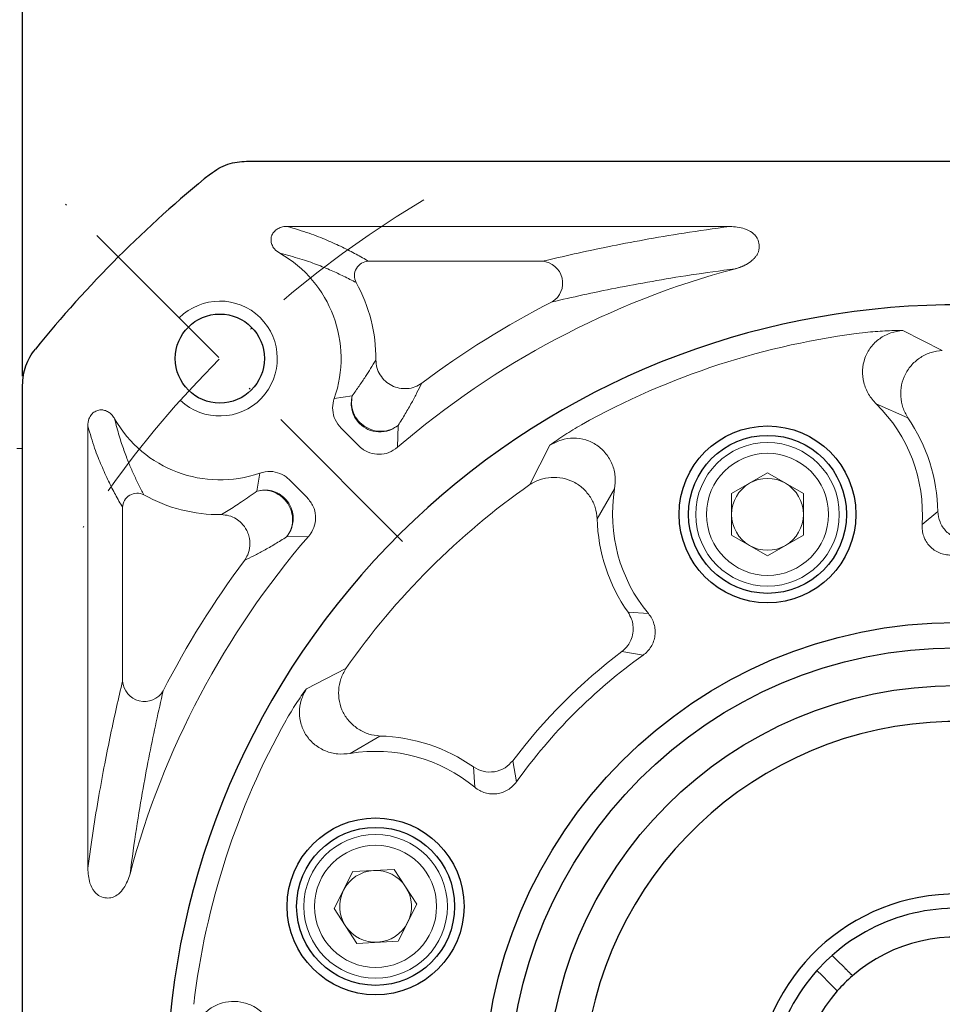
# Model space of a CAD drawing. Header units: millimetres. Extents: x 7115 to 7943, y -680 to -95.
# Tile 5 of 16: x 7185 to 7249, y -274 to -205. Entities that reach past the tile are written whole.
import ezdxf

# ---------------------------------------------------------------- set-up
doc = ezdxf.new("R2010")
doc.units = ezdxf.units.MM
doc.header["$PDSIZE"] = -5
doc.linetypes.add('ACAD_ISO10W100', pattern=[18, 12, -3, 0, -3])
doc.layers.get('0').update_dxf_attribs({"lineweight": 18})
doc.layers.get('Defpoints').update_dxf_attribs({"lineweight": 18})
for name, color, linetype, lineweight in [('中心线层', 7, 'ACAD_ISO10W100', 0), ('尺寸线层', 3, 'Continuous', 18), ('粗实线', 7, 'Continuous', 40)]:
    doc.layers.add(name, color=color, linetype=linetype, lineweight=lineweight)
doc.styles.add('工程字', font='txt')
doc.dimstyles.new('DIMSTYLE_17', dxfattribs={"dimtxt": 8, "dimasz": 12, "dimexe": 0.18, "dimexo": 0.0625, "dimgap": 0.09, "dimtad": 1, "dimtih": 1, "dimtoh": 1, "dimdec": 3, "dimdsep": 46, "dimtxsty": 'Standard', "dimblk": '_CAXARROW', "dimcen": 0.09, "dimdle": 24, "dimadec": 0, "dimazin": 0, "dimtfac": 0.7, "dimtdec": 3, "dimtofl": 0, "dimtmove": 0, "dimatfit": 3, "dimfxl": 1, "dimtolj": 1, "dimarcsym": 0})
doc.dimstyles.new('ISO-25', dxfattribs={"dimtxt": 8, "dimasz": 4, "dimexe": 1.25, "dimexo": 0.625, "dimgap": 1.7, "dimtad": 1, "dimtxsty": '工程字', "dimcen": 2, "dimdle": 8, "dimadec": 0, "dimazin": 0, "dimtfac": 1, "dimtmove": 0, "dimatfit": 3, "dimfxl": 1, "dimarcsym": 0})

# ---------------------------------------------------------------- blocks, each defined once
blk = doc.blocks.new('*D106')
at = {"layer": 'Defpoints', "color": 0}
for p in [(7315.223, -203.111), (7185.223, -230.481), (7315.223, -230.481)]:
    blk.add_point(p, dxfattribs=at)
at = {"layer": '尺寸线层', "color": 0, "lineweight": -2}
for p, q in [((7185.223, -229.856), (7185.223, -201.861)), ((7315.223, -229.856), (7315.223, -201.861)), ((7189.223, -203.111), (7311.223, -203.111))]:
    blk.add_line(p, q, dxfattribs=at)
at = {"layer": '尺寸线层', "color": 0}
for points in [[(7189.223, -202.445), (7189.223, -203.778), (7185.223, -203.111)], [(7311.223, -203.778), (7311.223, -202.445), (7315.223, -203.111)]]:
    blk.add_solid(points, dxfattribs=at)
at = {"layer": '尺寸线层', "color": 0, "insert": (7250.223, -197.411), "char_height": 8, "attachment_point": 5, "style": '工程字'}
blk.add_mtext('130', dxfattribs=at)
blk = doc.blocks.new('*D108')
at = {"layer": 'Defpoints', "color": 0}
for p in [(7283.417, -215.436), (7217.029, -344.346)]:
    blk.add_point(p, dxfattribs=at)
at = {"layer": '尺寸线层', "color": 0, "lineweight": -2}
blk.add_line((7234.644, -310.141), (7218.86, -340.79), dxfattribs=at)
at = {"layer": '尺寸线层', "color": 0}
blk.add_solid([(7218.268, -340.484), (7219.453, -341.095), (7217.029, -344.346)], dxfattribs=at)
at = {"layer": '尺寸线层', "color": 0, "insert": (7223.806, -318.737), "char_height": 8, "attachment_point": 5, "rotation": 62.75189, "style": '工程字'}
blk.add_mtext('∅145', dxfattribs=at)
blk = doc.blocks.new('_CAXARROW')
blk.add_hatch(color=0).paths.add_polyline_path([(0, 0), (-1, 0.125), (-1, -0.125)], flags=0)
blk = doc.blocks.new('*D109')
at = {"layer": 'Defpoints', "color": 0}
for p in [(7198.015, -216.012), (7302.431, -343.77)]:
    blk.add_point(p, dxfattribs=at)
at = {"layer": '尺寸线层', "color": 0, "lineweight": -2}
for p, q in [((7250.133, -279.891), (7250.313, -279.891)), ((7250.223, -279.981), (7250.223, -279.801)), ((7314.128, -358.083), (7306.228, -348.416)), ((7336.938, -358.083), (7314.128, -358.083))]:
    blk.add_line(p, q, dxfattribs=at)
at = {"layer": '尺寸线层', "color": 0, "lineweight": -2, "xscale": 6, "yscale": 6, "zscale": 6, "rotation": 129.2588264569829}
blk.add_blockref('_CAXARROW', (7302.431, -343.77), dxfattribs=at)
at = {"layer": '尺寸线层', "color": 0, "lineweight": 15, "insert": (7326.033, -353.083), "char_height": 8, "attachment_point": 5, "style": '工程字'}
blk.add_mtext('\\A1;\\A1;∅165', dxfattribs=at)
blk = doc.blocks.new('_FILLED')
at = {"linetype": 'ByBlock'}
blk.add_hatch(color=0, dxfattribs=at).paths.add_polyline_path([(0, 0), (-1, 0.133), (-1, -0.133)], flags=0)
blk = doc.blocks.new('*D111')
at = {"layer": 'Defpoints', "color": 0}
for p in [(7315.588, -215.898), (7290.132, -241.354), (7336.921, -257.028), (7180.343, -279.891), (7323.52, -279.891)]:
    blk.add_point(p, dxfattribs=at)
at = {"layer": '尺寸线层', "color": 0, "lineweight": -2}
blk.add_line((7324.145, -279.891), (7341.181, -279.891), dxfattribs=at)
blk.add_arc((7251.595, -279.891), 88.336, 2.59466, 42.40534, dxfattribs=at)
at = {"layer": '尺寸线层', "color": 0}
for points in [[(7317.304, -219.859), (7316.34, -220.78), (7314.058, -217.428)], [(7339.174, -275.907), (7340.507, -275.877), (7339.931, -279.891)]]:
    blk.add_solid(points, dxfattribs=at)
at = {"layer": '尺寸线层', "color": 0, "insert": (7338.473, -243.905), "char_height": 8, "attachment_point": 5, "rotation": 292.5, "style": '工程字'}
blk.add_mtext('45%%d', dxfattribs=at)

msp = doc.modelspace()

# ---------------------------------------------------------------- linework, layer by layer
at = {"color": 7, "linetype": 'Continuous', "lineweight": 15}
for p, q in [((7234.4643, -219.4313), (7203.6309, -219.4313)), ((7209.3186, -221.8558), (7221.4094, -221.8558)), ((7249.2606, -228.0696), (7246.5201, -226.671)), ((7208.181, -231.21), (7206.9261, -231.4081)), ((7244.6617, -231.7853), (7246.8606, -232.7454)), ((7189.7662, -233.3103), (7189.7662, -264.1096)), ((7207.3983, -233.4737), (7208.6271, -234.7025)), ((7211.3371, -234.8025), (7211.3751, -233.2781)), ((7185.2228, -234.8909), (7184.8228, -234.8909)), ((7221.9365, -234.6587), (7220.5415, -237.401)), ((7201.7396, -236.5976), (7201.5419, -237.8491)), ((7205.0303, -238.2953), (7203.8049, -237.0699)), ((7234.5896, -238.0276), (7237.0896, -236.5842)), ((7237.0896, -236.5842), (7239.5896, -238.0276)), ((7225.2314, -239.7731), (7226.446, -237.7039)), ((7234.5896, -240.9144), (7234.5896, -238.0276)), ((7239.5896, -238.0276), (7239.5896, -240.9144)), ((7192.1877, -251.0775), (7192.1877, -238.9867)), ((7247.8551, -240.1864), (7248.9501, -239.2821)), ((7205.1303, -241.0053), (7203.61, -241.0432)), ((7237.0896, -242.3577), (7234.5896, -240.9144)), ((7239.5896, -240.9144), (7237.0896, -242.3577)), ((7227.3832, -246.2896), (7228.8006, -246.3776)), ((7228.4255, -249.2761), (7226.9523, -249.0258)), ((7207.7329, -250.2096), (7204.9906, -251.6046)), ((7208.0358, -256.1141), (7210.105, -254.8995)), ((7219.608, -258.0936), (7219.3577, -256.6204)), ((7216.7095, -258.4687), (7216.6215, -257.0513)), ((7206.9205, -266.9167), (7208.224, -264.341)), ((7208.224, -264.341), (7211.1064, -264.182)), ((7211.1064, -264.182), (7212.6853, -266.5987)), ((7212.6853, -266.5987), (7211.3818, -269.1744)), ((7208.4994, -269.3334), (7206.9205, -266.9167)), ((7211.3818, -269.1744), (7208.4994, -269.3334))]:
    msp.add_line(p, q, dxfattribs=at)
for centre, radius in [((7237.0896, -239.471), 5), ((7237.0896, -239.471), 4.25), ((7209.8029, -266.7577), 5), ((7209.8029, -266.7577), 4.25)]:
    msp.add_circle(centre, radius, dxfattribs=at)
for centre, radius, start, end in [((7198.9576, -228.6256), 8.4404, 340.751961, 60.314874), ((7209.3367, -222.8626), 1.007, 91.027574, 208.100957), ((7221.3031, -223.3756), 1.5235, 301.004045, 85.999543), ((7250.2228, -279.8909), 59.5404, 104.962616, 130.775491), ((7198.9576, -228.6256), 10.8649, 359.442948, 29.128447), ((7250.2228, -279.8909), 61.9649, 117.003596, 126.90813), ((7250.2228, -279.8909), 53.4563, 96.785536, 119.214464), ((7237.0896, -239.471), 10.7893, 356.19789, 45.42643), ((7198.9576, -228.6256), 8.4434, 209.753701, 289.237717), ((7237.0896, -239.471), 11.862, 0.91248, 34.540409), ((7237.0896, -239.471), 2.5, 60, 120), ((7250.2228, -279.8909), 51.8302, 124.936266, 145.063734), ((7237.0896, -239.471), 10.7893, 170.57357, 219.80211), ((7237.0896, -239.471), 2.5, 120, 180), ((7237.0896, -239.471), 2.5, 0, 60), ((7193.1945, -239.0048), 1.007, 61.899151, 178.972317), ((7198.9576, -228.6256), 10.8649, 240.871553, 270.557052), ((7237.0896, -239.471), 11.862, 181.459591, 215.08752), ((7237.0896, -239.471), 2.5, 180, 240), ((7237.0896, -239.471), 2.5, 300, 0), ((7250.2228, -279.8909), 59.5434, 139.227103, 165.015975), ((7237.0896, -239.471), 2.5, 240, 300), ((7250.2228, -279.8909), 61.9649, 143.09187, 152.996404), ((7250.2228, -279.8909), 38.6545, 127.014157, 142.985843), ((7250.2228, -279.8909), 37.5818, 125.450279, 144.549721), ((7193.7075, -250.9712), 1.5235, 184.000298, 328.996042), ((7250.2228, -279.8909), 53.4563, 150.785536, 173.214464), ((7209.8029, -266.7577), 11.862, 54.91248, 88.540409), ((7209.8029, -266.7577), 10.7893, 50.19789, 99.42643), ((7209.8029, -266.7577), 2.5, 93.15762, 153.15762), ((7209.8029, -266.7577), 2.5, 33.15762, 93.15762), ((7209.8029, -266.7577), 2.5, 153.15762, 213.15762), ((7209.8029, -266.7577), 2.5, 333.15762, 33.15762), ((7209.8029, -266.7577), 2.5, 273.15762, 333.15762), ((7209.8029, -266.7577), 2.5, 213.15762, 273.15762)]:
    msp.add_arc(centre, radius, start, end, dxfattribs=at)
at = {"color": 0}
msp.add_arc((7198.9576, -228.6256), 4, 226.763225, 135, dxfattribs=at)
at = {"color": 7, "linetype": 'Continuous', "lineweight": 15}
for points, knots in [([(7203.1375, -221.2929), (7203.0007, -221.2004), (7202.7679, -221.0431), (7202.5722, -220.7066), (7202.504, -220.393), (7202.545, -220.0974), (7202.6794, -219.842), (7202.8858, -219.6382), (7203.1677, -219.4882), (7203.4295, -219.432), (7203.5904, -219.4314), (7203.6309, -219.4313)], [0, 0, 0, 0, 0.1793292, 0.3051152, 0.4108165, 0.5169403, 0.6133031, 0.7116592, 0.823159, 0.9554919, 1, 1, 1, 1]), ([(7203.6309, -219.4313), (7204.1708, -219.5877), (7205.2564, -219.9021), (7206.4336, -220.3862), (7207.5053, -220.8738), (7208.4641, -221.3642), (7209.0335, -221.6918), (7209.3186, -221.8558)], [0, 0, 0, 0, 0.1977209, 0.3975208, 0.5987607, 0.7990725, 1, 1, 1, 1]), ([(7234.4643, -219.4313), (7233.3769, -219.5826), (7231.2073, -219.8844), (7228.4558, -220.3621), (7225.9266, -220.8481), (7223.5747, -221.3464), (7222.1368, -221.6847), (7221.4094, -221.8558)], [0, 0, 0, 0, 0.1994366, 0.3979012, 0.5967866, 0.7960025, 1, 1, 1, 1]), ([(7234.4643, -219.4313), (7234.8152, -219.4553), (7235.3602, -219.4927), (7235.9623, -219.7878), (7236.1823, -220.001), (7236.2608, -220.0772)], [0, 0, 0, 0, 0.537558, 0.834934, 1, 1, 1, 1]), ([(7236.4138, -221.301), (7236.4278, -221.2628), (7236.4971, -221.0747), (7236.5313, -220.7249), (7236.4313, -220.3411), (7236.3075, -220.1495), (7236.2608, -220.0772)], [0, 0, 0, 0, 0.094986, 0.4685049, 0.7993826, 1, 1, 1, 1]), ([(7203.1375, -221.293), (7203.62, -221.4209), (7204.6076, -221.6828), (7205.712, -222.0761), (7206.7106, -222.4829), (7207.6191, -222.9038), (7208.163, -223.1879), (7208.4484, -223.3369)], [0, 0, 0, 0, 0.1937404, 0.3965603, 0.5999096, 0.7900125, 1, 1, 1, 1]), ([(7236.4138, -221.301), (7236.4035, -221.3202), (7236.3797, -221.3645), (7236.338, -221.4312), (7236.2891, -221.501), (7236.2453, -221.5568), (7236.1997, -221.6108), (7236.1521, -221.6631), (7236.0923, -221.723), (7236.0301, -221.7803), (7235.9658, -221.835), (7235.8994, -221.8871), (7235.8313, -221.9366), (7235.7616, -221.9837), (7235.6903, -222.0284), (7235.6178, -222.0708), (7235.544, -222.1108), (7235.469, -222.1486), (7235.3931, -222.1841), (7235.3162, -222.2174), (7235.2384, -222.2485), (7235.1598, -222.2775), (7235.0805, -222.3043), (7234.9776, -222.3363), (7234.9004, -222.3561), (7234.8501, -222.369)], [0, 0, 0, 0, 0.0330058, 0.0762661, 0.1195249, 0.1627795, 0.1844021, 0.227655, 0.2709058, 0.314156, 0.357406, 0.4006545, 0.4439015, 0.4871489, 0.5303953, 0.573642, 0.6168877, 0.660133, 0.7033785, 0.7466238, 0.7898689, 0.8331132, 0.8763582, 0.9196022, 1, 1, 1, 1]), ([(7234.8501, -222.3692), (7233.7954, -222.5135), (7231.6911, -222.8014), (7228.9966, -223.2536), (7226.5083, -223.719), (7224.1979, -224.1978), (7222.7933, -224.5198), (7222.0878, -224.6815)], [0, 0, 0, 0, 0.1976234, 0.3942652, 0.596966, 0.7975972, 1, 1, 1, 1]), ([(7244.6617, -231.7853), (7244.4689, -231.566), (7244.0843, -231.1288), (7243.7574, -230.3077), (7243.666, -229.4384), (7243.8343, -228.5795), (7244.2534, -227.8135), (7244.8786, -227.208), (7245.6561, -226.794), (7246.2314, -226.7121), (7246.5201, -226.671)], [0, 0, 0, 0, 0.1261801, 0.251668, 0.3765352, 0.5010396, 0.625182, 0.7490615, 0.8740363, 1, 1, 1, 1]), ([(7246.5201, -226.671), (7246.1089, -226.6739), (7245.2884, -226.6797), (7244.3666, -226.766), (7243.9068, -226.809)], [0, 0, 0, 0, 0.5012085, 1, 1, 1, 1]), ([(7246.8606, -232.7454), (7246.7325, -232.5148), (7246.4757, -232.0526), (7246.3396, -231.2582), (7246.3903, -230.4565), (7246.6536, -229.6901), (7247.1216, -229.0283), (7247.7425, -228.5172), (7248.4693, -228.1623), (7248.9969, -228.1005), (7249.2606, -228.0696)], [0, 0, 0, 0, 0.1242654, 0.2491484, 0.3743396, 0.4997578, 0.625118, 0.7501911, 0.8751369, 1, 1, 1, 1]), ([(7208.181, -231.21), (7208.3427, -230.9846), (7208.6821, -230.5115), (7209.0916, -229.8947), (7209.4783, -229.2975), (7209.7028, -228.9276), (7209.822, -228.7313)], [0, 0, 0, 0, 0.23823, 0.5000454, 0.7347014, 1, 1, 1, 1]), ([(7213.0108, -230.3438), (7212.8585, -230.437), (7212.5479, -230.6271), (7212.0018, -230.7386), (7211.4448, -230.7063), (7210.921, -230.5251), (7210.461, -230.2101), (7210.1035, -229.7812), (7209.8681, -229.2721), (7209.8372, -228.9092), (7209.822, -228.7313)], [0, 0, 0, 0, 0.1225854, 0.2499999, 0.3749538, 0.5000002, 0.6225856, 0.75, 0.8774138, 1, 1, 1, 1]), ([(7213.0108, -230.3438), (7212.9043, -230.5595), (7212.6913, -230.9909), (7212.319, -231.6947), (7211.8963, -232.4407), (7211.5441, -233.0065), (7211.3751, -233.2781)], [0, 0, 0, 0, 0.2500011, 0.4999303, 0.7600518, 1, 1, 1, 1]), ([(7207.3983, -233.4737), (7207.2429, -233.282), (7206.9457, -232.9156), (7206.7846, -232.2274), (7206.8245, -231.722), (7206.9094, -231.4598), (7206.9261, -231.4081)], [0, 0, 0, 0, 0.3288645, 0.628577, 0.9267155, 1, 1, 1, 1]), ([(7208.6907, -233.1564), (7208.5925, -233.0434), (7208.3619, -232.7781), (7208.1584, -232.2827), (7208.0797, -231.7286), (7208.1472, -231.3829), (7208.181, -231.21)], [0, 0, 0, 0, 0.212868, 0.499952, 0.749976, 1, 1, 1, 1]), ([(7208.181, -231.21), (7208.1501, -231.4055), (7208.0867, -231.8067), (7208.2393, -232.423), (7208.5669, -232.967), (7209.0405, -233.3832), (7209.614, -233.645), (7210.2445, -233.7213), (7210.8692, -233.6083), (7211.2093, -233.3863), (7211.3751, -233.2781)], [0, 0, 0, 0, 0.1218605, 0.2499998, 0.378139, 0.4999998, 0.6218601, 0.7500003, 0.8781391, 1, 1, 1, 1]), ([(7189.7662, -233.3103), (7189.7788, -233.1457), (7189.8003, -232.8645), (7189.9967, -232.5266), (7190.2371, -232.3105), (7190.5155, -232.1995), (7190.8037, -232.1909), (7191.0803, -232.2699), (7191.3471, -232.4397), (7191.5254, -232.639), (7191.6061, -232.7793), (7191.6272, -232.8159)], [0, 0, 0, 0, 0.1789182, 0.305846, 0.4120254, 0.5186636, 0.6146346, 0.7117009, 0.8217992, 0.9534872, 1, 1, 1, 1]), ([(7191.6273, -232.8159), (7191.7359, -233.2316), (7191.9532, -234.0631), (7192.2839, -235.0305), (7192.6101, -235.8932), (7192.9517, -236.6765), (7193.3006, -237.4148), (7193.5428, -237.8764), (7193.6688, -238.1165)], [0, 0, 0, 0, 0.1653163, 0.3306103, 0.4994869, 0.658756, 0.8225419, 1, 1, 1, 1]), ([(7189.7662, -233.3103), (7189.9235, -233.852), (7190.2368, -234.9313), (7190.7204, -236.1072), (7191.2029, -237.1662), (7191.6935, -238.1274), (7192.0205, -238.6959), (7192.1877, -238.9867)], [0, 0, 0, 0, 0.1990356, 0.396521, 0.5990012, 0.7948793, 1, 1, 1, 1]), ([(7211.3751, -233.2781), (7211.1767, -233.4093), (7210.7658, -233.6812), (7210.0076, -233.7753), (7209.261, -233.6129), (7208.8763, -233.305), (7208.6907, -233.1564)], [0, 0, 0, 0, 0.2413259, 0.4999997, 0.7586737, 1, 1, 1, 1]), ([(7224.1318, -233.2343), (7223.7345, -233.4697), (7222.9381, -233.9418), (7222.2709, -234.4194), (7221.9365, -234.6587)], [0, 0, 0, 0, 0.4987913, 1, 1, 1, 1]), ([(7226.446, -237.7039), (7226.4728, -237.4128), (7226.5261, -236.8331), (7226.3097, -235.9764), (7225.8708, -235.2222), (7225.2334, -234.6246), (7224.4431, -234.253), (7223.5815, -234.1276), (7222.7078, -234.2504), (7222.1944, -234.5222), (7221.9365, -234.6587)], [0, 0, 0, 0, 0.1263875, 0.2516532, 0.3764401, 0.5007219, 0.6246387, 0.7490624, 0.8739418, 1, 1, 1, 1]), ([(7211.3371, -234.8024), (7211.1374, -234.9423), (7210.7526, -235.2115), (7210.0557, -235.3273), (7209.3906, -235.2217), (7208.9134, -234.9693), (7208.6896, -234.7608), (7208.6271, -234.7025)], [0, 0, 0, 0, 0.2433586, 0.4687676, 0.6914609, 0.9137982, 1, 1, 1, 1]), ([(7201.7396, -236.5976), (7201.9863, -236.54), (7202.4522, -236.4314), (7203.1469, -236.5936), (7203.5763, -236.8502), (7203.7703, -237.0366), (7203.8049, -237.0699)], [0, 0, 0, 0, 0.3374871, 0.6371963, 0.9353033, 1, 1, 1, 1]), ([(7220.5415, -237.401), (7220.7731, -237.2706), (7221.2361, -237.0099), (7222.0327, -236.8687), (7222.8366, -236.9182), (7223.6053, -237.1813), (7224.2705, -237.6464), (7224.7828, -238.2647), (7225.1371, -238.9871), (7225.2, -239.5112), (7225.2314, -239.7731)], [0, 0, 0, 0, 0.1249971, 0.2497853, 0.3748033, 0.5006703, 0.6264793, 0.7513316, 0.875758, 1, 1, 1, 1]), ([(7201.5419, -237.8491), (7201.7116, -237.8157), (7202.0572, -237.7477), (7202.5888, -237.8223), (7203.0887, -238.0179), (7203.3567, -238.2465), (7203.4883, -238.3588)], [0, 0, 0, 0, 0.2456086, 0.4999998, 0.7543922, 1, 1, 1, 1]), ([(7203.61, -241.0432), (7203.7182, -240.8775), (7203.9403, -240.5375), (7204.0396, -239.9849), (7204.011, -239.5598), (7203.9178, -239.1536), (7203.7152, -238.7085), (7203.2988, -238.235), (7202.7549, -237.9074), (7202.1386, -237.7548), (7201.7374, -237.8182), (7201.5419, -237.8491)], [0, 0, 0, 0, 0.1218146, 0.2499051, 0.333793, 0.378374, 0.500189, 0.6220038, 0.7500946, 0.8781855, 1, 1, 1, 1]), ([(7199.0632, -239.4901), (7199.2219, -239.394), (7199.5248, -239.2107), (7199.9928, -238.912), (7200.4779, -238.5932), (7200.9887, -238.2477), (7201.3623, -237.9785), (7201.5419, -237.8491)], [0, 0, 0, 0, 0.2146879, 0.4097604, 0.6075177, 0.8112943, 1, 1, 1, 1]), ([(7203.4883, -238.3588), (7203.6127, -238.5077), (7203.8243, -238.761), (7204.0056, -239.2216), (7204.0843, -239.6805), (7204.046, -240.1462), (7203.9039, -240.6203), (7203.7177, -240.8881), (7203.61, -241.0432)], [0, 0, 0, 0, 0.1971033, 0.3354129, 0.4999916, 0.6685001, 0.808122, 1, 1, 1, 1]), ([(7205.0303, -238.2953), (7205.1896, -238.492), (7205.4911, -238.8642), (7205.6503, -239.562), (7205.585, -240.2319), (7205.3654, -240.7148), (7205.1786, -240.9457), (7205.1303, -241.0053)], [0, 0, 0, 0, 0.2523737, 0.4777426, 0.700322, 0.9226154, 1, 1, 1, 1]), ([(7199.0632, -239.4901), (7199.2411, -239.5052), (7199.6039, -239.5361), (7200.0813, -239.7571), (7200.5165, -240.1015), (7200.8172, -240.5168), (7201.0276, -241.0625), (7201.0835, -241.6502), (7200.9492, -242.2427), (7200.7562, -242.5505), (7200.6757, -242.6789)], [0, 0, 0, 0, 0.122623, 0.2500746, 0.3537618, 0.50008, 0.5924171, 0.749991, 0.895776, 1, 1, 1, 1]), ([(7250.907, -241.2424), (7250.6629, -241.21), (7250.1557, -241.1425), (7249.5034, -240.6866), (7249.0487, -240.0336), (7248.9821, -239.5262), (7248.9501, -239.2821)], [0, 0, 0, 0, 0.2406308, 0.5000008, 0.7593705, 1, 1, 1, 1]), ([(7249.8622, -242.3109), (7249.725, -242.3042), (7249.4509, -242.2909), (7249.0562, -242.1649), (7248.6943, -241.9697), (7248.3801, -241.7031), (7248.1311, -241.3741), (7247.9562, -241.0005), (7247.8521, -240.5986), (7247.8541, -240.3237), (7247.8551, -240.1864)], [0, 0, 0, 0, 0.1252759, 0.25032, 0.3750592, 0.499464, 0.6240878, 0.7493122, 0.8747661, 1, 1, 1, 1]), ([(7203.61, -241.0432), (7203.3384, -241.2122), (7202.7726, -241.5644), (7202.0266, -241.9871), (7201.3228, -242.3594), (7200.8914, -242.5724), (7200.6757, -242.6789)], [0, 0, 0, 0, 0.2399395, 0.5000697, 0.7499989, 1, 1, 1, 1]), ([(7227.3832, -246.2896), (7227.4734, -246.4441), (7227.6375, -246.7253), (7227.7476, -247.2276), (7227.7402, -247.7314), (7227.6001, -248.2083), (7227.354, -248.6598), (7227.1008, -248.8904), (7226.9523, -249.0258)], [0, 0, 0, 0, 0.1753007, 0.3190874, 0.5000217, 0.6649632, 0.8034025, 1, 1, 1, 1]), ([(7228.8006, -246.3776), (7228.8825, -246.4883), (7229.046, -246.709), (7229.1985, -247.0945), (7229.276, -247.4989), (7229.2673, -247.9116), (7229.1707, -248.313), (7228.9928, -248.6842), (7228.7471, -249.0181), (7228.5329, -249.1899), (7228.4255, -249.2761)], [0, 0, 0, 0, 0.1255201, 0.2504834, 0.3751983, 0.500042, 0.624878, 0.7495632, 0.8744957, 1, 1, 1, 1]), ([(7210.105, -254.8995), (7209.8432, -254.8676), (7209.3183, -254.8037), (7208.5956, -254.4469), (7207.9769, -253.9346), (7207.5116, -253.2711), (7207.2512, -252.5036), (7207.2028, -251.7008), (7207.3428, -250.9042), (7207.6029, -250.441), (7207.7329, -250.2096)], [0, 0, 0, 0, 0.1242655, 0.2491479, 0.3743382, 0.4997574, 0.6251182, 0.7501912, 0.8751372, 1, 1, 1, 1]), ([(7192.1877, -251.0775), (7192.0463, -251.6765), (7191.7648, -252.8686), (7191.3493, -254.7848), (7190.9396, -256.8232), (7190.5341, -259.0281), (7190.139, -261.4056), (7189.8885, -263.2223), (7189.7662, -264.1096)], [0, 0, 0, 0, 0.1687319, 0.3358223, 0.5011046, 0.6684869, 0.8380782, 1, 1, 1, 1]), ([(7192.704, -264.496), (7192.8516, -263.4196), (7193.1484, -261.2555), (7193.6038, -258.5623), (7194.0641, -256.1124), (7194.5322, -253.8547), (7194.8507, -252.4653), (7195.0134, -251.7559)], [0, 0, 0, 0, 0.2023559, 0.4068413, 0.6009718, 0.7962533, 1, 1, 1, 1]), ([(7204.9906, -251.6046), (7204.7513, -251.939), (7204.2737, -252.6062), (7203.8016, -253.4026), (7203.5662, -253.7999)], [0, 0, 0, 0, 0.5012079, 1, 1, 1, 1]), ([(7208.0358, -256.1141), (7207.7451, -256.1412), (7207.1653, -256.1954), (7206.3088, -255.9772), (7205.5518, -255.5402), (7204.956, -254.8992), (7204.5826, -254.11), (7204.4602, -253.2482), (7204.5823, -252.3758), (7204.8542, -251.8623), (7204.9906, -251.6046)], [0, 0, 0, 0, 0.1261786, 0.2516667, 0.3765349, 0.5010395, 0.6251826, 0.7490603, 0.8740363, 1, 1, 1, 1]), ([(7219.3577, -256.6204), (7219.1879, -256.7988), (7218.8352, -257.1695), (7218.083, -257.4292), (7217.2874, -257.4132), (7216.8378, -257.1689), (7216.6215, -257.0513)], [0, 0, 0, 0, 0.2406303, 0.4999999, 0.7593698, 1, 1, 1, 1]), ([(7219.608, -258.0936), (7219.5219, -258.2007), (7219.35, -258.4146), (7219.0162, -258.6599), (7218.6455, -258.838), (7218.2451, -258.9355), (7217.8326, -258.9435), (7217.4276, -258.8654), (7217.0412, -258.7134), (7216.82, -258.5502), (7216.7095, -258.4687)], [0, 0, 0, 0, 0.1252753, 0.25032, 0.3750568, 0.4994608, 0.6240853, 0.7493117, 0.8747648, 1, 1, 1, 1]), ([(7190.5037, -265.9918), (7190.4047, -265.9023), (7190.1409, -265.6639), (7189.827, -265.0173), (7189.7893, -264.4549), (7189.7662, -264.1096)], [0, 0, 0, 0, 0.1882552, 0.5015736, 1, 1, 1, 1]), ([(7192.7038, -264.496), (7192.5876, -264.8364), (7192.4105, -265.3551), (7191.9491, -265.892), (7191.653, -266.0512), (7191.5261, -266.1195)], [0, 0, 0, 0, 0.5219407, 0.7951327, 1, 1, 1, 1]), ([(7190.5037, -265.9918), (7190.6503, -266.0607), (7190.9268, -266.1904), (7191.292, -266.182), (7191.4775, -266.1324), (7191.5261, -266.1195)], [0, 0, 0, 0, 0.454558, 0.8569955, 1, 1, 1, 1]), ([(7202.1171, -274.3298), (7201.8974, -274.1371), (7201.4598, -273.7532), (7200.6395, -273.4247), (7199.7714, -273.3364), (7198.9132, -273.5009), (7198.148, -273.9219), (7197.5402, -274.5452), (7197.1259, -275.3242), (7197.0441, -275.8993), (7197.0029, -276.1882)], [0, 0, 0, 0, 0.1263873, 0.2516548, 0.37644, 0.5007218, 0.6246391, 0.7490632, 0.8739424, 1, 1, 1, 1])]:
    msp.add_open_spline(points, degree=3, knots=knots, dxfattribs=at)
at = {"layer": '中心线层', "color": 0}
msp.add_line((7211.6855, -241.3536), (7186.2296, -215.8977), dxfattribs=at)
msp.add_arc((7250.2228, -279.8909), 72.5, 120.73805, 149.26195, dxfattribs=at)
at = {"layer": '粗实线', "linetype": 'Continuous', "lineweight": 30}
for p, q in [((7200.8133, -214.8909), (7299.6323, -214.8909)), ((7185.2228, -274.2081), (7185.2228, -230.4814)), ((7241.9485, -270.5215), (7241.595, -270.1666)), ((7241.9485, -270.5215), (7242.4434, -271.0184)), ((7240.8858, -271.5801), (7240.5323, -271.2252)), ((7240.8858, -271.5801), (7241.3807, -272.077))]:
    msp.add_line(p, q, dxfattribs=at)
at = {"layer": '粗实线', "linetype": 'Continuous', "lineweight": 30, "flags": 128}
msp.add_lwpolyline([(7241.595, -270.1666), (7241.1986, -270.5333), (7240.5323, -271.2252)], dxfattribs=at)
at = {"layer": '粗实线', "linetype": 'Continuous', "lineweight": 30}
for centre, radius in [((7198.9576, -228.6256), 3.1), ((7237.0896, -239.471), 6.1578), ((7237.0896, -239.471), 5.5), ((7250.2228, -279.8909), 32.8922), ((7250.2228, -279.8909), 31.1283), ((7250.2228, -279.8909), 28.5), ((7209.8029, -266.7577), 6.1578), ((7209.8029, -266.7577), 5.5)]:
    msp.add_circle(centre, radius, dxfattribs=at)
for radius, start, end in [(82.5, 129.006555, 140.993445), (55, 246.104171, 230.518351), (26, 3.505087, 173.470515), (14, 4.639046, 179.726474), (13, 18.195512, 131.580788), (11, 18.797714, 130.978587), (13, 138.195512, 251.580788), (11, 130.978587, 138.797714), (11, 138.797714, 250.978587)]:
    msp.add_arc((7250.2228, -279.8909), radius, start, end, dxfattribs=at)
for points, knots in [([(7198.2965, -215.7823), (7198.4901, -215.6424), (7199.0468, -215.2401), (7199.9294, -214.9358), (7200.5949, -214.902), (7200.8133, -214.8909)], [0, 0, 0, 0, 0.2637668, 0.7584209, 1, 1, 1, 1]), ([(7185.2228, -230.4814), (7185.2353, -230.2485), (7185.272, -229.5683), (7185.587, -228.6894), (7185.9823, -228.146), (7186.1142, -227.9646)], [0, 0, 0, 0, 0.2576496, 0.7523035, 1, 1, 1, 1]), ([(7242.4434, -271.0184), (7242.465, -271.04), (7242.5499, -271.1253), (7242.6955, -271.2714), (7242.8533, -271.4298), (7242.9641, -271.5411), (7243.0059, -271.583), (7243.0086, -271.5857), (7243.0092, -271.5864)], [0, 0, 0, 0, 0.0730793, 0.2883423, 0.5035725, 0.7184883, 0.93294, 1, 1, 1, 1]), ([(7241.3807, -272.077), (7241.4022, -272.0986), (7241.4872, -272.1839), (7241.6328, -272.33), (7241.7905, -272.4884), (7241.9014, -272.5997), (7241.9432, -272.6416), (7241.9459, -272.6443), (7241.9465, -272.645)], [0, 0, 0, 0, 0.0730753, 0.2883387, 0.5035694, 0.718488, 0.93294, 1, 1, 1, 1])]:
    msp.add_open_spline(points, degree=3, knots=knots, dxfattribs=at)

# ---------------------------------------------------------------- dimensions: what is measured, and where the dimension line sits
at = {"layer": '尺寸线层'}
dim = msp.add_linear_dim(base=(7315.2228, -203.1114), p1=(7185.2228, -230.4814), p2=(7315.2228, -230.4814), dimstyle='ISO-25', dxfattribs=at)
dim.commit()
dim.dimension.update_dxf_attribs({"geometry": '*D106', "text_midpoint": (7250.2228, -197.4114)})
dim = msp.add_diameter_dim_2p(p1=(7283.4165, -215.4361), p2=(7217.0291, -344.3457), dimstyle='ISO-25', override={"dimtxsty": '工程字'}, dxfattribs=at)
dim.commit()
dim.dimension.update_dxf_attribs({"geometry": '*D108', "text_midpoint": (7228.8732, -321.3471), "dimtype": 163})
dim = msp.add_angular_dim_2l(base=(7336.9214, -257.0278), line1=((7290.1324, -241.3536), (7315.5882, -215.8977)), line2=((7180.3426, -279.8909), (7323.5198, -279.8909)), dimstyle='ISO-25', dxfattribs=at)
dim.commit()
dim.dimension.update_dxf_attribs({"geometry": '*D111', "text_midpoint": (7338.4733, -243.9048)})
at = {"layer": '尺寸线层', "lineweight": 15}
dim = msp.add_diameter_dim_2p(p1=(7198.0148, -216.0115), p2=(7302.4308, -343.7702), text='\\A1;<>', dimstyle='DIMSTYLE_17', override={"dimtxt": 8, "dimasz": 6, "dimgap": 1, "dimtxsty": '工程字', "dimtol": 0, "dimldrblk": '_FILLED'}, dxfattribs=at)
dim.commit()
dim.dimension.update_dxf_attribs({"geometry": '*D109', "text_midpoint": (7326.0333, -358.0827), "dimtype": 163})

doc.saveas('drawing.dxf')
